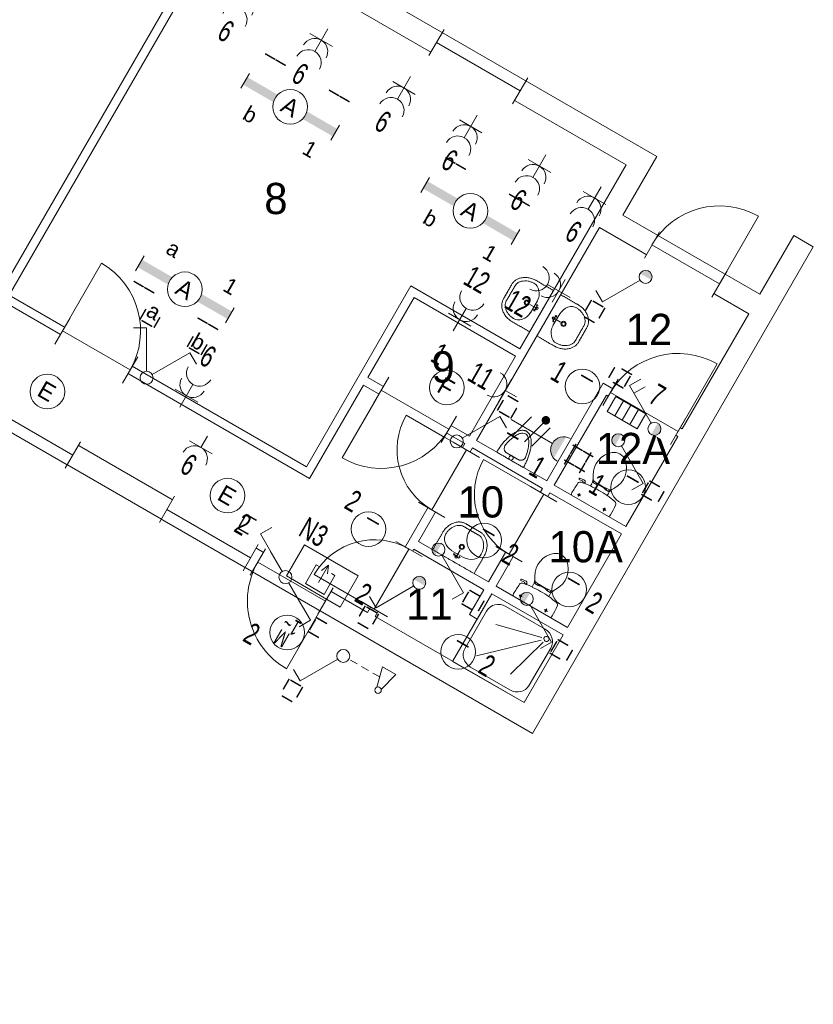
# Model space of a CAD drawing. Header units: millimetres. Extents: x 11401 to 146768, y -66248 to 31582.
# Tile 7 of 16: x 50323 to 59476, y -30404 to -19049. Entities that reach past the tile are written whole.
import ezdxf
from ezdxf.enums import TextEntityAlignment as Align

# ---------------------------------------------------------------- set-up
doc = ezdxf.new("R2010")
doc.units = ezdxf.units.MM
doc.layers.get('0').update_dxf_attribs({"color": 1})
for name, color, linetype, lineweight in [('besturing', 1, 'Continuous', 0), ('lichtarm', 1, 'Continuous', 0), ('lichtnood', 1, 'Continuous', 0), ('schakelmat', 1, 'Continuous', 0), ('xref', 1, 'Continuous', 0)]:
    doc.layers.add(name, color=color, linetype=linetype, lineweight=lineweight)
doc.styles.add('Style-WORKING', font='WORKING.shx')

# ---------------------------------------------------------------- blocks, each defined once
blk = doc.blocks.new('DVDVB_32_-S-_Deur')
at = {"linetype": 'Continuous', "lineweight": 13}
blk.add_wipeout([(0, -0.5), (1, -0.5), (1, 0.5), (0, 0.5)], dxfattribs=at)
at = {"color": 0, "linetype": 'ByBlock', "lineweight": -2}
for p, q in [((0, -0.5), (0, 0.5)), ((1, -0.5), (1, 0.5)), ((0, 0), (1, 0))]:
    blk.add_line(p, q, dxfattribs=at)
blk = doc.blocks.new('DVDVB_32_-S-_DraairichtingEnkel')
at = {"color": 0, "linetype": 'ByBlock', "lineweight": -2}
blk.add_line((0, 0), (0, 1), dxfattribs=at)
blk.add_arc((0, 0), 1, 0, 90, dxfattribs=at)
blk = doc.blocks.new('DVDVB_74_-S-_Toilet')
at = {"color": 0, "linetype": 'ByBlock', "lineweight": -2}
for p, q in [((0.248, 0), (-0.248, 0)), ((-0.143, -0.045), (-0.184, -0.045)), ((-0.163, -0.066), (-0.163, -0.024)), ((0.193, -0.045), (0.152, -0.045)), ((0.173, -0.065), (0.173, -0.025)), ((-0.111, -0.2), (-0.111, -0.23)), ((0.111, -0.23), (0.111, -0.2)), ((0.178, -0.192), (0.183, -0.206)), ((0.181, -0.202), (0.21, -0.196)), ((0.211, -0.197), (0.208, -0.187)), ((0.262, -0.216), (0.21, -0.224)), ((0.222, -0.205), (0.259, -0.2)), ((0.264, -0.204), (0.266, -0.21)), ((-0.101, -0.271), (-0.101, -0.25)), ((-0.101, -0.25), (-0.057, -0.25)), ((-0.067, -0.25), (-0.067, -0.268)), ((-0.057, -0.25), (-0.057, -0.267)), ((-0.057, -0.255), (-0.035, -0.255)), ((-0.035, -0.255), (-0.035, -0.26)), ((-0.035, -0.26), (0.035, -0.26)), ((0.035, -0.255), (0.035, -0.26)), ((0.057, -0.255), (0.035, -0.255)), ((0.057, -0.25), (0.057, -0.266)), ((0.101, -0.25), (0.057, -0.25)), ((0.067, -0.25), (0.067, -0.267)), ((0.101, -0.27), (0.101, -0.25))]:
    blk.add_line(p, q, dxfattribs=at)
for centre in [(-0.163, -0.046), (0.173, -0.046)]:
    blk.add_circle(centre, 0.012, dxfattribs=at)
for centre, radius, start, end in [((-0.214, -0.028), 0.0434, 141.7698, 181.0192), ((0.892, -0.028), 1.15, 180, 186.3309), ((0.214, -0.028), 0.0434, 358.9808, 38.2302), ((-0.893, -0.028), 1.15, 353.6509, 0), ((-0.217, -0.151), 0.034, 186.3309, 259.2904), ((0, 0.994), 1.2, 259.2904, 264.6981), ((0, 0.992), 1.197, 264.6981, 275.3019), ((0, 0.994), 1.2, 275.3019, 280.7271), ((0.207, -0.2), 0.025, 195.9272, 278.4779), ((0.22, -0.196), 0.01, 191.8886, 277.2238), ((0.217, -0.152), 0.0335, 280.7271, 353.6509), ((0.26, -0.206), 0.005, 15.7398, 97.2238), ((0.261, -0.212), 0.005, 278.4779, 15.7398), ((0.08, -0.457), 0.263, 148.9077, 230.8792), ((0.241, -0.554), 0.45, 146.1571, 148.9077), ((-0.24, -0.231), 0.129, 326.1571, 0), ((-0.101, -0.292), 0.02, 96.9358, 142.58), ((0.009, -1.192), 0.926, 84.3005, 96.9358), ((-0.081, -0.457), 0.263, 309.1208, 31.0923), ((0.099, -0.29), 0.02, 37.7817, 84.3005), ((0.24, -0.231), 0.129, 180, 213.8429), ((-0.241, -0.554), 0.45, 31.0923, 33.8429), ((0, -0.556), 0.135, 230.8792, 309.1208)]:
    blk.add_arc(centre, radius, start, end, dxfattribs=at)
blk = doc.blocks.new('DVDVB_74_-S-_Urinoir')
at = {"color": 0, "linetype": 'ByBlock', "lineweight": -2}
blk.add_circle((0, -0.025), 0.025, dxfattribs=at)
blk.add_open_spline([(0.177, 0), (0, 0), (-0.178, 0)], degree=2, dxfattribs=at)
for points, weights, knots in [([(-0.178, 0), (-0.178, -0.38), (0, -0.38), (0.177, -0.38), (0.177, 0)], [1, 0.707106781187, 1, 0.707106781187, 1], [0, 0, 0, 0.25, 0.25, 0.5, 0.5, 0.5]), ([(-0.001, -0.05), (-0.041, -0.05), (-0.081, -0.05), (-0.14, -0.05), (-0.14, -0.11), (-0.141, -0.111), (-0.141, -0.113), (-0.14, -0.113), (-0.14, -0.113), (-0.106, -0.344), (-0.004, -0.35)], [1, 1, 1, 0.707106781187, 1, 1, 1, 1, 1, 0.817166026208, 0.992380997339], [0, 0, 0, 0.2, 0.2, 0.4, 0.4, 0.6, 0.6, 0.8, 0.8, 0.9958328, 0.9958328, 0.9958328]), ([(-0.007, -0.05), (0.032, -0.05), (0.071, -0.05), (0.072, -0.05), (0.072, -0.05), (0.132, -0.05), (0.132, -0.11), (0.132, -0.11), (0.131, -0.11), (0.131, -0.111), (0.131, -0.113), (0.132, -0.113), (0.132, -0.113), (0.099, -0.344), (-0.004, -0.35)], [1, 1, 1, 1, 1, 0.707106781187, 1, 1, 1, 1, 1, 1, 1, 0.817166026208, 0.992380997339], [0, 0, 0, 0.1428571, 0.1428571, 0.2857143, 0.2857143, 0.4285714, 0.4285714, 0.5714286, 0.5714286, 0.7142857, 0.7142857, 0.8571429, 0.8571429, 0.9970234, 0.9970234, 0.9970234])]:
    blk.add_rational_spline(points, weights, degree=2, knots=knots, dxfattribs=at)
blk = doc.blocks.new('DVDVB_74_-S-_Wasbak')
at = {"color": 0, "linetype": 'ByBlock', "lineweight": -2}
for p, q in [((-0.079, -0.1), (0.079, -0.1)), ((0, -0.065), (-0.045, -0.082)), ((-0.037, -0.064), (-0.029, -0.089)), ((0, -0.065), (0, -0.153)), ((0, -0.065), (0.045, -0.082)), ((0.037, -0.064), (0.029, -0.089))]:
    blk.add_line(p, q, dxfattribs=at)
for centre, radius in [((0, -0.066), 0.0175), ((0, -0.196), 0.03), ((0, -0.196), 0.02)]:
    blk.add_circle(centre, radius, dxfattribs=at)
blk.add_ellipse((-0.096, -0.211), major_axis=(0.136, 0.04), ratio=0.751905, start_param=1.224555, end_param=2.997882, dxfattribs=at)
at = {"color": 0, "linetype": 'ByBlock', "lineweight": -2, "extrusion": (0, 0, -1)}
blk.add_ellipse((0.096, -0.211), major_axis=(-0.136, 0.04), ratio=0.751905, start_param=1.224555, end_param=2.997882, dxfattribs=at)
at = {"color": 0, "linetype": 'ByBlock', "lineweight": -2}
for points in [[(-0.275, 0), (-0.275, -0.118), (-0.275, -0.235)], [(0.275, 0), (0, 0), (-0.275, 0)], [(0.275, -0.236), (0.275, -0.118), (0.275, 0)], [(-0.092, -0.451), (0, -0.45), (0.091, -0.45)]]:
    blk.add_open_spline(points, degree=2, dxfattribs=at)
for points in [[(-0.275, -0.235), (-0.27, -0.456), (-0.092, -0.451)], [(0.091, -0.45), (0.27, -0.456), (0.275, -0.236)]]:
    blk.add_rational_spline(points, [1, 0.707108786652, 1], degree=2, dxfattribs=at)
blk.add_rational_spline([(0.235, -0.235), (0.231, -0.415), (0.092, -0.411), (0.092, -0.41), (0.091, -0.41), (0, -0.41), (-0.091, -0.41), (-0.092, -0.41), (-0.093, -0.411), (-0.231, -0.415), (-0.235, -0.235)], [1, 0.707108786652, 1, 1, 1, 1, 1, 1, 1, 0.707108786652, 1], degree=2, knots=[0, 0, 0, 0.2, 0.2, 0.4, 0.4, 0.6, 0.6, 0.8, 0.8, 1, 1, 1], dxfattribs=at)
blk = doc.blocks.new('DVDVB_74_-S-_Douchebak')
at = {"color": 0, "linetype": 'ByBlock', "lineweight": -2}
for p, q in [((0.225, 0.95), (0.775, 0.95)), ((0.05, 0.225), (0.05, 0.775)), ((0.166, 0.209), (0.316, 0.77)), ((0.784, 0.784), (0.199, 0.199)), ((0.95, 0.775), (0.95, 0.225)), ((0.209, 0.166), (0.77, 0.316)), ((0.775, 0.05), (0.225, 0.05))]:
    blk.add_line(p, q, dxfattribs=at)
at = {"color": 0, "linetype": 'ByBlock', "lineweight": -2, "flags": 128}
blk.add_lwpolyline([(0, 1), (0, 0), (1, 0), (1, 1)], close=True, dxfattribs=at)
at = {"color": 0, "linetype": 'ByBlock', "lineweight": -2}
blk.add_circle((0.15, 0.15), 0.0315, dxfattribs=at)
at = {"color": 0, "linetype": 'ByBlock', "lineweight": -2, "extrusion": (0, 0, -1)}
for centre, start, end in [((-0.225, 0.775), 0, 90), ((-0.775, 0.775), 90, 180), ((-0.225, 0.225), 270, 0), ((-0.775, 0.225), 180, 270)]:
    blk.add_arc(centre, 0.175, start, end, dxfattribs=at)
blk = doc.blocks.new('DVDVB_32_-S-_Raam')
at = {"linetype": 'Continuous', "lineweight": 13}
blk.add_wipeout([(0, 0.5), (1, 0.5), (1, -0.5), (0, -0.5)], dxfattribs=at)
at = {"color": 1, "linetype": 'ByBlock', "lineweight": -2}
for p, q in [((0, -0.5), (0, 0.5)), ((1, -0.5), (1, 0.5)), ((0, 0), (1, 0))]:
    blk.add_line(p, q, dxfattribs=at)
blk = doc.blocks.new('33A03_OD266_0BPa')
at = {"color": 254}
for points in [[(98844, -2650), (96564, -6598), (97327, -7038), (97177, -7298), (101192, -9616), (103621, -5408)], [(103708, -5458), (101279, -9666), (104708, -11646), (105912, -9560), (107168, -10285), (108393, -8163)], [(95778, -7762), (105411, -13326), (106535, -11380), (105366, -10705), (104744, -11782), (97042, -7331), (97190, -7075), (96514, -6684), (96374, -6929), (96287, -6879)], [(108088, -8888), (106670, -11344), (107478, -11811), (108129, -10684), (109040, -11210), (109808, -9882)], [(105416, -10618), (106586, -11293), (107118, -10371), (105948, -9696)], [(108390, -12335), (108990, -11296), (108166, -10820), (107566, -11859)], [(106621, -11429), (105998, -12508), (106806, -12974), (107429, -11896)], [(107717, -13500), (108340, -12421), (107516, -11946), (106894, -13024)], [(105499, -13374), (107217, -14366), (107667, -13587), (106844, -13111), (106675, -13403), (106587, -13352), (106753, -13065), (105947, -12599)]]:
    blk.add_lwpolyline(points, close=True, dxfattribs=at)
at = {"color": 254, "zscale": 1000}
for name, p, xscale, yscale, rotation in [('DVDVB_74_-S-_Wasbak', (107418, -9852), 999.9966109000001, 999.9966109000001, 240), ('DVDVB_74_-S-_Wasbak', (107503, -9901), 999.9910397, 999.9910397, 59.99999999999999), ('DVDVB_74_-S-_Urinoir', (107055, -11567), 999.9910397, 999.9910397, 150), ('DVDVB_74_-S-_Douchebak', (107667, -13587), 950.7391861, 900.3155396, 150)]:
    blk.add_blockref(name, p, dxfattribs=dict(at, xscale=xscale, yscale=yscale, rotation=rotation))
at = {"color": 254}
for s, p in [('8', (104221, -8733)), ('12', (108390, -10243)), ('9', (106150, -10675)), ('12A', (108045, -11616)), ('10', (106451, -12232)), ('10A', (107500, -12749)), ('11', (105857, -13412))]:
    blk.add_text(s, height=360, dxfattribs=at).set_placement(p)
at = {"color": 254, "zscale": 1000}
for name, p, xscale, yscale, rotation in [('DVDVB_32_-S-_Raam', (106207, -6754), 1114.705701, 349.9990903, 329.9999999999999), ('DVDVB_32_-S-_Deur', (108692, -9088), 899.9919357, 349.9968639, 329.9999999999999), ('DVDVB_32_-S-_Deur', (102674, -10530), 900.1270880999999, 349.9990903, 150), ('DVDVB_32_-S-_Deur', (106349, -11215), 899.623895, 349.9968639, 150), ('DVDVB_32_-S-_Deur', (108214, -10790), 899.9919357, 349.9968639, 329.9999999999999), ('DVDVB_32_-S-_Raam', (101048, -10954), 1114.705701, 349.9990903, 329.9999999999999), ('DVDVB_32_-S-_Deur', (107444, -11963), 799.9935302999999, 349.9968639, 240), ('DVDVB_32_-S-_Deur', (104147, -12746), 899.9919357, 349.9968639, 329.9999999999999), ('DVDVB_32_-S-_Deur', (105890, -12596), 799.9935302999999, 349.9968639, 240)]:
    blk.add_blockref(name, p, dxfattribs=dict(at, xscale=xscale, yscale=yscale, rotation=rotation))
for name, p, xscale, yscale, rotation in [('DVDVB_32_-S-_DraairichtingEnkel', (109471, -9538), 899.9919357, -899.9919357, 150), ('DVDVB_32_-S-_DraairichtingEnkel', (101894, -10080), 900.1270880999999, 900.1270880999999, 329.9999999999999), ('DVDVB_32_-S-_DraairichtingEnkel', (108993, -11240), 899.9919357, -899.9919357, 150), ('DVDVB_32_-S-_Deur', (106552, -11451), 799.9935302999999, 349.9968639, 240), ('DVDVB_74_-S-_Toilet', (107978, -12097), 999.9910397, 999.9910397, 150), ('DVDVB_32_-S-_DraairichtingEnkel', (105490, -13289), 799.9935302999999, 799.9935302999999, 59.99999999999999), ('DVDVB_74_-S-_Toilet', (107305, -13262), 999.9910397, 999.9910397, 150), ('DVDVB_32_-S-_DraairichtingEnkel', (104926, -13196), 899.9919357, 899.9919357, 150)]:
    blk.add_blockref(name, p, dxfattribs=dict(at, xscale=xscale, yscale=yscale, rotation=rotation))
for name, p, xscale, yscale, rotation in [('DVDVB_32_-S-_DraairichtingEnkel', (105570, -10766), 899.6238949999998, -899.623895, 329.9999999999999), ('DVDVB_32_-S-_DraairichtingEnkel', (106552, -11451), 799.9935302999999, -799.9935303, 240), ('DVDVB_32_-S-_DraairichtingEnkel', (107444, -11963), 799.9935302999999, -799.9935303, 240), ('DVDVB_32_-S-_Raam', (103098, -12139), 1114.705701, 349.9990903, 329.9999999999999), ('DVDVB_74_-S-_Wasbak', (106402, -12741), 999.9910397, 999.9910397, 150)]:
    blk.add_blockref(name, p, dxfattribs=dict(at, xscale=xscale, yscale=yscale, rotation=rotation))
at = {"color": 254}
blk.add_lwpolyline([(98749, -2295), (96199, -6712), (91835, -4196), (91835, -1586), (75365, -1586), (75365, -556), (74025, -556), (74025, -1586), (71765, -1586), (71765, -17846), (91835, -17846), (91835, -7616), (95105, -7616), (95538, -7866), (95513, -7909), (107313, -14722), (110553, -9110), (110328, -8980), (109937, -9656), (108357, -8744), (108748, -8068)], close=True, dxfattribs=at)
blk = doc.blocks.new('EE8')
at = {"layer": 'lichtnood', "color": 2, "linetype": 'Continuous', "lineweight": 0}
for p, q in [((0, 2.93), (0, 0.61)), ((0, 0.61), (-0.4, 1.56)), ((0, 0.61), (0.4, 1.56))]:
    blk.add_line(p, q, dxfattribs=at)
at = {"layer": 'lichtnood', "color": 2, "linetype": 'Continuous', "lineweight": 0, "flags": 128}
blk.add_lwpolyline([(-3.58, 0), (3.58, 0), (3.58, 4.14), (-3.58, 4.14)], close=True, dxfattribs=at)
blk.add_lwpolyline([(-0.78, 1.3), (-1.25, 1.3), (-1.25, 3.8), (1.25, 3.8), (1.25, 1.3), (0.77, 1.3)], dxfattribs=at)
blk = doc.blocks.new('EI5')
at = {"layer": 'schakelmat', "color": 2, "linetype": 'Continuous', "lineweight": 0}
for p, q in [((1.5, 1.5), (1.5, -1.5)), ((3, 0), (0, 0))]:
    blk.add_line(p, q, dxfattribs=at)
for centre in [(3, 0), (4.5, 0)]:
    blk.add_arc(centre, 1.5, 90, 270, dxfattribs=at)
blk = doc.blocks.new('EF4')
at = {"layer": 'schakelmat', "color": 2, "linetype": 'Continuous', "lineweight": 0}
for p, q in [((-2.88, 4.98), (-4.18, 4.23)), ((-0.37, 0.64), (-2.88, 4.98)), ((0.37, 0.64), (2.88, 4.98)), ((2.88, 4.98), (4.18, 4.23))]:
    blk.add_line(p, q, dxfattribs=at)
blk.add_circle((0, 0), 0.75, dxfattribs=at)
at = {"layer": 'schakelmat', "color": 254, "linetype": 'Continuous', "lineweight": 0, "style": 'Style-WORKING'}
for tag, rotation, p in [('EF4_287', 270, (-3.97, 6.14)), ('EF4_288', 90, (-2.22, 6.12)), ('EF4_283', 270, (2.33, 6.14)), ('EF4_289', 90, (4.06, 6.12)), ('EF4_290', 180, (-3.13, 7.46)), ('EF4_286', 360, (-3.11, 5.51)), ('EF4_291', 180, (3.16, 7.46)), ('EF4_282', 360, (3.18, 5.51))]:
    blk.add_attdef(tag, text='', height=1.8, rotation=rotation, dxfattribs=at).set_placement(p, align=Align.CENTER)
blk = doc.blocks.new('EC0')
at = {"layer": 'lichtarm', "color": 2, "linetype": 'Continuous', "lineweight": 0}
blk.add_circle((0, 0), 2, dxfattribs=at)
at = {"layer": 'lichtarm', "color": 253, "linetype": 'Continuous', "lineweight": 0, "style": 'Style-WORKING'}
blk.add_attdef('EC0_308', text='', height=1.99, rotation=360, dxfattribs=at).set_placement((0, 0), align=Align.MIDDLE_CENTER)
blk = doc.blocks.new('EF0')
at = {"layer": 'schakelmat', "color": 2, "linetype": 'Continuous', "lineweight": 0}
for p, q in [((0.37, 0.64), (2.88, 4.98)), ((2.88, 4.98), (4.18, 4.23))]:
    blk.add_line(p, q, dxfattribs=at)
blk.add_circle((0, 0), 0.75, dxfattribs=at)
at = {"layer": 'schakelmat', "color": 254, "linetype": 'Continuous', "lineweight": 0, "style": 'Style-WORKING'}
for tag, rotation, p in [('EF0_329', 270, (2.33, 6.14)), ('EF0_330', 90, (4.01, 6.11)), ('EF0_331', 180, (3.16, 7.46)), ('EF0_328', 360, (3.18, 5.51))]:
    blk.add_attdef(tag, text='', height=1.8, rotation=rotation, dxfattribs=at).set_placement(p, align=Align.CENTER)
blk = doc.blocks.new('EI4')
at = {"layer": 'schakelmat', "color": 2, "linetype": 'Continuous', "lineweight": 0}
for p, q in [((1.5, 1.5), (1.5, -1.5)), ((1.5, 0), (0, 0))]:
    blk.add_line(p, q, dxfattribs=at)
blk.add_arc((3, 0), 1.5, 90, 270, dxfattribs=at)
blk = doc.blocks.new('EH7')
at = {"layer": 'schakelmat', "linetype": 'Continuous', "lineweight": 0}
blk.add_hatch(color=2, dxfattribs=at).paths.add_polyline_path([(-0.74, -0.02, 1), (0.76, -0.02)])
blk = doc.blocks.new('EG4')
at = {"layer": 'schakelmat', "color": 2, "linetype": 'Continuous', "lineweight": 0}
for p, q in [((0.37, 0.64), (2.88, 4.98)), ((2.88, 4.98), (4.18, 4.23)), ((2.38, 4.11), (3.68, 3.36))]:
    blk.add_line(p, q, dxfattribs=at)
blk.add_circle((0, 0), 0.75, dxfattribs=at)
blk.add_blockref('EH7', (-0.01, 0.02), dxfattribs=at)
at = {"layer": 'schakelmat', "color": 254, "linetype": 'Continuous', "lineweight": 0, "style": 'Style-WORKING'}
for tag, rotation, p in [('EG4_341', 270, (2.33, 6.14)), ('EG4_343', 90, (4.05, 6.06)), ('EG4_344', 180, (3.16, 7.46)), ('EG4_340', 360, (3.18, 5.51))]:
    blk.add_attdef(tag, text='', height=1.8, rotation=rotation, dxfattribs=at).set_placement(p, align=Align.CENTER)
blk = doc.blocks.new('EJ7')
at = {"layer": 'schakelmat', "color": 254, "linetype": 'Continuous', "lineweight": 0}
for p, q in [((0, 1), (4, 1)), ((0, 1), (0, -1)), ((1, 1), (1, -1)), ((2, 1), (2, -1)), ((3, 1), (3, -1)), ((4, 1), (4, -1)), ((0, -1), (4, -1))]:
    blk.add_line(p, q, dxfattribs=at)
blk = doc.blocks.new('EH7_1')
at = {"layer": 'schakelmat', "linetype": 'Continuous', "lineweight": 0}
blk.add_hatch(color=2, dxfattribs=at).paths.add_polyline_path([(-0.74, -0.02, 1), (0.76, -0.02)])
blk = doc.blocks.new('EG3')
at = {"layer": 'schakelmat', "color": 2, "linetype": 'Continuous', "lineweight": 0}
for p, q in [((0.37, 0.64), (2.88, 4.98)), ((2.88, 4.98), (4.18, 4.23))]:
    blk.add_line(p, q, dxfattribs=at)
blk.add_circle((0, 0), 0.75, dxfattribs=at)
blk.add_blockref('EH7_1', (0, 0), dxfattribs=at)
at = {"layer": 'schakelmat', "color": 254, "linetype": 'Continuous', "lineweight": 0, "style": 'Style-WORKING'}
for tag, rotation, p in [('EG3_362', 270, (2.33, 6.14)), ('EG3_363', 90, (4.01, 6.11)), ('EG3_364', 180, (3.16, 7.46)), ('EG3_361', 360, (3.18, 5.51))]:
    blk.add_attdef(tag, text='', height=1.8, rotation=rotation, dxfattribs=at).set_placement(p, align=Align.CENTER)
blk = doc.blocks.new('EAB3')
at = {"layer": 'besturing', "color": 254, "linetype": 'Continuous', "lineweight": 0}
for p, q in [((-5.38, -1.17), (-4.78, 1.17)), ((-3.58, -1.17), (-4.22, 1.17)), ((-3.9, 0), (-3, 0)), ((-2.4, 0), (-1.5, 0)), ((-0.9, 0), (0, 0)), ((-3.58, -1.17), (-5.38, -1.17))]:
    blk.add_line(p, q, dxfattribs=at)
blk.add_circle((-4.5, 1.41), 0.368, dxfattribs=at)
blk = doc.blocks.new('EF7_1')
at = {"layer": 'schakelmat', "color": 2, "linetype": 'Continuous', "lineweight": 0}
for p, q in [((0.37, 0.64), (2.88, 4.98)), ((2.88, 4.98), (4.18, 4.23)), ((-0.37, -0.64), (-2.88, -4.98)), ((-2.88, -4.98), (-4.18, -4.23))]:
    blk.add_line(p, q, dxfattribs=at)
blk.add_circle((0, 0), 0.75, dxfattribs=at)
at = {"layer": 'schakelmat', "color": 254, "linetype": 'Continuous', "lineweight": 0, "style": 'Style-WORKING'}
for tag, rotation, p in [('EF7_1_485', 270, (2.33, 6.14)), ('EF7_1_486', 90, (4.06, 6.12)), ('EF7_1_484', 0, (3.18, 5.51)), ('EF7_1_490', 270, (-3.93, -6.85)), ('EF7_1_491', 90, (-2.2, -6.87)), ('EF7_1_489', 0, (-3.08, -7.48))]:
    blk.add_attdef(tag, text='', height=1.8, rotation=rotation, dxfattribs=at).set_placement(p, align=Align.CENTER)
blk = doc.blocks.new('EK1')
at = {"layer": 'schakelmat', "linetype": 'Continuous', "lineweight": 0}
h = blk.add_hatch(color=7, dxfattribs=at)
edge = h.paths.add_edge_path()
edge.add_arc((3.52, 1.93), 0.5, 360, 720)
blk.add_hatch(color=2, dxfattribs=at).paths.add_polyline_path([(6.5, 1.41), (6.5, -1.41, -0.70922)])
at = {"layer": 'schakelmat', "color": 7, "linetype": 'Continuous', "lineweight": 0}
for p, q in [((1.89, 1.45), (1.12, -1.45)), ((3.39, 1.45), (2.62, -1.45)), ((4.39, 1.45), (3.62, -1.45))]:
    blk.add_line(p, q, dxfattribs=at)
at = {"layer": 'schakelmat', "color": 2, "linetype": 'Continuous', "lineweight": 0}
blk.add_line((5.5, 0), (0, 0), dxfattribs=at)
blk.add_arc((7, 0), 1.5, 90, 270, dxfattribs=at)
at = {"layer": 'schakelmat', "color": 7, "linetype": 'Continuous', "lineweight": 0}
blk.add_solid([(0.37, -1.65), (1.87, -1.65), (0.37, -1.45), (1.87, -1.45)], dxfattribs=at)
at = {"layer": 'schakelmat', "color": 254, "linetype": 'Continuous', "lineweight": 0, "style": 'Style-WORKING'}
for tag, rotation, p in [('EK1_2617', 270, (7.97, -1.52)), ('EK1_2618', 180, (7.5, 0.95)), ('EK1_2619', 90, (9.84, 1.44)), ('EK1_2616', 360, (10.49, -0.89))]:
    blk.add_attdef(tag, text='', height=1.8, rotation=rotation, dxfattribs=at).set_placement(p, align=Align.RIGHT)
blk = doc.blocks.new('ER0')
at = {"layer": 'schakelmat', "color": 7, "linetype": 'Continuous', "lineweight": 0}
blk.add_circle((0, 0), 2, dxfattribs=at)
blk = doc.blocks.new('*U67')
at = {"layer": 'schakelmat', "color": 7, "linetype": 'Continuous', "lineweight": 0, "xscale": 99.99999903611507, "yscale": 99.99999903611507, "zscale": 99.99999903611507, "rotation": 330.0000951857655}
blk.add_blockref('ER0', (9.73, 2.15), dxfattribs=at)
at = {"layer": 'schakelmat', "color": 7, "linetype": 'Continuous', "lineweight": 0, "style": 'Style-WORKING', "width": 0.7}
for s, p in [('M', (-31.76, 26.11)), ('1~', (-164.92, -105.11))]:
    blk.add_text(s, height=180, rotation=330.000094, dxfattribs=at).set_placement(p)
blk = doc.blocks.new('A36A')
at = {"layer": 'lichtarm', "linetype": 'Continuous', "lineweight": 0}
for points in [[(-6, -0.5), (-6.01, 0.5), (-1.95, 0.5), (-1.95, 0.5, 0.127885), (-1.95, -0.5), (-1.95, -0.5)], [(5.99, 0.5), (5.99, -0.49), (1.93, -0.49), (1.93, -0.49, 0.126565), (1.93, 0.5), (1.93, 0.5)]]:
    blk.add_hatch(color=2, dxfattribs=at).paths.add_polyline_path(points)
at = {"layer": 'lichtarm', "color": 2, "linetype": 'Continuous', "lineweight": 0, "flags": 128}
for points in [[(-6.01, 1), (-6.01, -1)], [(5.99, 1), (5.99, -0.99)]]:
    blk.add_lwpolyline(points, close=True, dxfattribs=at)
at = {"layer": 'lichtarm', "color": 2, "linetype": 'Continuous', "lineweight": 0}
blk.add_circle((-0.01, 0), 2, dxfattribs=at)
at = {"layer": 'lichtarm', "color": 254, "linetype": 'Continuous', "lineweight": 0, "style": 'Style-WORKING'}
for tag, p in [('A36A_2630', (-2.76, 3.98)), ('A36A_2631', (-2.76, -2.04))]:
    blk.add_attdef(tag, text='', height=1.8, rotation=360, dxfattribs=at).set_placement(p, align=Align.TOP_RIGHT)
for tag, p in [('A36A_2632', (2.74, 4.01)), ('A36A_2633', (2.74, -2))]:
    blk.add_attdef(tag, text='', height=1.8, rotation=360, dxfattribs=at).set_placement(p, align=Align.TOP_LEFT)
blk.add_attdef('A36A_2629', text='', height=1.99, rotation=360, dxfattribs=at).set_placement((-0.01, 0), align=Align.MIDDLE_CENTER)

msp = doc.modelspace()

# ---------------------------------------------------------------- block references
at = {"layer": 'xref'}
msp.add_blockref('33A03_OD266_0BPa', (-51077, -12558), dxfattribs=at)

# ---------------------------------------------------------------- next in the draw order: block references
at = {"layer": 'besturing', "color": 254, "linetype": 'Continuous', "lineweight": 0, "xscale": 99.99999903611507, "yscale": 99.99999903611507, "zscale": 99.99999903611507, "rotation": 150.0000951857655}
msp.add_blockref('EAB3', (54137, -26434), dxfattribs=at)
at = {"layer": 'lichtarm', "color": 2, "linetype": 'Continuous', "lineweight": 0}
ref = msp.add_blockref('A36A', (53442, -20053), dxfattribs=dict(at, xscale=99.99981806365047, yscale=99.99981806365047, zscale=99.99981806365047, rotation=149.9999706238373))
ref.add_attrib('A36A_2629', 'A', dxfattribs={"color": 254, "linetype": 'Continuous', "lineweight": 0, "height": 199, "rotation": 330, "style": 'Style-WORKING'}).set_placement((53443, -20053), align=Align.MIDDLE_CENTER)
ref.add_attrib('A36A_2630', '1 ', dxfattribs={"color": 254, "linetype": 'Continuous', "lineweight": 0, "height": 180, "rotation": 330, "style": 'Style-WORKING'}).set_placement((53831, -20530), align=Align.TOP_RIGHT)
ref.add_attrib('A36A_2631', '__', dxfattribs={"color": 254, "linetype": 'Continuous', "lineweight": 0, "height": 180, "rotation": 330, "style": 'Style-WORKING'}).set_placement((54237, -19802), align=Align.TOP_RIGHT)
ref.add_attrib('A36A_2632', 'b ', dxfattribs={"color": 254, "linetype": 'Continuous', "lineweight": 0, "height": 180, "rotation": 330, "style": 'Style-WORKING'}).set_placement((52969, -20032), align=Align.TOP_LEFT)
ref.add_attrib('A36A_2633', '__', dxfattribs={"color": 254, "linetype": 'Continuous', "lineweight": 0, "height": 180, "rotation": 330, "style": 'Style-WORKING'}).set_placement((53269, -19249), align=Align.TOP_LEFT)
ref = msp.add_blockref('A36A', (55520, -21253), dxfattribs=dict(at, xscale=99.99981806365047, yscale=99.99981806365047, zscale=99.99981806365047, rotation=149.9999706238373))
ref.add_attrib('A36A_2629', 'A', dxfattribs={"color": 254, "linetype": 'Continuous', "lineweight": 0, "height": 199, "rotation": 330, "style": 'Style-WORKING'}).set_placement((55521, -21253), align=Align.MIDDLE_CENTER)
ref.add_attrib('A36A_2630', '1 ', dxfattribs={"color": 254, "linetype": 'Continuous', "lineweight": 0, "height": 180, "rotation": 330, "style": 'Style-WORKING'}).set_placement((55908, -21730), align=Align.TOP_RIGHT)
ref.add_attrib('A36A_2631', '__', dxfattribs={"color": 254, "linetype": 'Continuous', "lineweight": 0, "height": 180, "rotation": 330, "style": 'Style-WORKING'}).set_placement((56314, -21002), align=Align.TOP_RIGHT)
ref.add_attrib('A36A_2632', 'b ', dxfattribs={"color": 254, "linetype": 'Continuous', "lineweight": 0, "height": 180, "rotation": 330, "style": 'Style-WORKING'}).set_placement((55047, -21231), align=Align.TOP_LEFT)
ref.add_attrib('A36A_2633', '__', dxfattribs={"color": 254, "linetype": 'Continuous', "lineweight": 0, "height": 180, "rotation": 330, "style": 'Style-WORKING'}).set_placement((55347, -20448), align=Align.TOP_LEFT)
ref = msp.add_blockref('A36A', (52227, -22158), dxfattribs=dict(at, xscale=99.99981806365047, yscale=99.99981806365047, zscale=99.99981806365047, rotation=149.9999706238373))
ref.add_attrib('A36A_2629', 'A', dxfattribs={"color": 254, "linetype": 'Continuous', "lineweight": 0, "height": 199, "rotation": 330, "style": 'Style-WORKING'}).set_placement((52228, -22158), align=Align.MIDDLE_CENTER)
ref.add_attrib('A36A_2630', '__', dxfattribs={"color": 254, "linetype": 'Continuous', "lineweight": 0, "height": 180, "rotation": 330, "style": 'Style-WORKING'}).set_placement((52721, -22429), align=Align.TOP_RIGHT)
ref.add_attrib('A36A_2631', '1 ', dxfattribs={"color": 254, "linetype": 'Continuous', "lineweight": 0, "height": 180, "rotation": 330, "style": 'Style-WORKING'}).set_placement((52917, -22112), align=Align.TOP_RIGHT)
ref.add_attrib('A36A_2632', '__', dxfattribs={"color": 254, "linetype": 'Continuous', "lineweight": 0, "height": 180, "rotation": 330, "style": 'Style-WORKING'}).set_placement((51753, -21873), align=Align.TOP_LEFT)
ref.add_attrib('A36A_2633', 'a ', dxfattribs={"color": 254, "linetype": 'Continuous', "lineweight": 0, "height": 180, "rotation": 330, "style": 'Style-WORKING'}).set_placement((52085, -21580), align=Align.TOP_LEFT)
ref = msp.add_blockref('EC0', (55249, -23292), dxfattribs=dict(at, xscale=99.99999903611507, yscale=99.99999903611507, zscale=99.99999903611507, rotation=150.0000951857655))
ref.add_attrib('EC0_308', 'F', dxfattribs={"color": 253, "linetype": 'Continuous', "lineweight": 0, "height": 199, "rotation": 330.0001, "style": 'Style-WORKING'}).set_placement((55240, -23286), align=Align.MIDDLE_CENTER)
ref = msp.add_blockref('EC0', (56813, -23279), dxfattribs=dict(at, xscale=99.99999903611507, yscale=99.99999903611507, zscale=99.99999903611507, rotation=150.0000951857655))
ref.add_attrib('EC0_308', '_', dxfattribs={"color": 253, "linetype": 'Continuous', "lineweight": 0, "height": 199, "rotation": 330.0001, "style": 'Style-WORKING'}).set_placement((56940, -23058), align=Align.MIDDLE_CENTER)
ref = msp.add_blockref('EC0', (50642, -23338), dxfattribs=dict(at, xscale=99.99999903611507, yscale=99.99999903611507, zscale=99.99999903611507, rotation=150.0000951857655))
ref.add_attrib('EC0_308', 'E', dxfattribs={"color": 253, "linetype": 'Continuous', "lineweight": 0, "height": 199, "rotation": 330.0001, "style": 'Style-WORKING'}).set_placement((50636, -23334), align=Align.MIDDLE_CENTER)
ref = msp.add_blockref('EC0', (57342, -24441), dxfattribs=dict(at, xscale=99.99999903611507, yscale=99.99999903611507, zscale=99.99999903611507, rotation=150.0000951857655))
ref.add_attrib('EC0_308', '_', dxfattribs={"color": 253, "linetype": 'Continuous', "lineweight": 0, "height": 199, "rotation": 330.0001, "style": 'Style-WORKING'}).set_placement((57469, -24220), align=Align.MIDDLE_CENTER)
ref = msp.add_blockref('EC0', (52720, -24538), dxfattribs=dict(at, xscale=99.99999903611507, yscale=99.99999903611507, zscale=99.99999903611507, rotation=150.0000951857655))
ref.add_attrib('EC0_308', 'E', dxfattribs={"color": 253, "linetype": 'Continuous', "lineweight": 0, "height": 199, "rotation": 330.0001, "style": 'Style-WORKING'}).set_placement((52714, -24534), align=Align.MIDDLE_CENTER)
ref = msp.add_blockref('EC0', (54345, -24924), dxfattribs=dict(at, xscale=99.99999903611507, yscale=99.99999903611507, zscale=99.99999903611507, rotation=150.0000951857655))
ref.add_attrib('EC0_308', '_', dxfattribs={"color": 253, "linetype": 'Continuous', "lineweight": 0, "height": 199, "rotation": 330.0001, "style": 'Style-WORKING'}).set_placement((54472, -24703), align=Align.MIDDLE_CENTER)
ref = msp.add_blockref('EC0', (55679, -25054), dxfattribs=dict(at, xscale=99.99999903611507, yscale=99.99999903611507, zscale=99.99999903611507, rotation=150.0000951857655))
ref.add_attrib('EC0_308', '_', dxfattribs={"color": 253, "linetype": 'Continuous', "lineweight": 0, "height": 199, "rotation": 330.0001, "style": 'Style-WORKING'}).set_placement((55806, -24833), align=Align.MIDDLE_CENTER)
ref = msp.add_blockref('EC0', (56661, -25620), dxfattribs=dict(at, xscale=99.99999903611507, yscale=99.99999903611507, zscale=99.99999903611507, rotation=150.0000951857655))
ref.add_attrib('EC0_308', '_', dxfattribs={"color": 253, "linetype": 'Continuous', "lineweight": 0, "height": 199, "rotation": 330.0001, "style": 'Style-WORKING'}).set_placement((56788, -25400), align=Align.MIDDLE_CENTER)
ref = msp.add_blockref('EC0', (55381, -26340), dxfattribs=dict(at, xscale=99.99999903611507, yscale=99.99999903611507, zscale=99.99999903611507, rotation=150.0000951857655))
ref.add_attrib('EC0_308', '_', dxfattribs={"color": 253, "linetype": 'Continuous', "lineweight": 0, "height": 199, "rotation": 330.0001, "style": 'Style-WORKING'}).set_placement((55508, -26119), align=Align.MIDDLE_CENTER)
at = {"layer": 'lichtnood', "color": 2, "linetype": 'Continuous', "lineweight": 0, "xscale": 100.0000022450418, "yscale": 100.0000022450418, "zscale": 100.0000022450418, "rotation": 149.9999052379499}
msp.add_blockref('EE8', (53916, -25285), dxfattribs=at)
at = {"layer": 'schakelmat', "color": 2, "linetype": 'Continuous', "lineweight": 0, "xscale": 99.99999903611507, "yscale": 99.99999903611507, "zscale": 99.99999903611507}
for name, p, rotation in [('EI5', (53020, -18661), 240.0000951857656), ('EI5', (53876, -19155), 240.0000951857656), ('EI5', (54831, -19706), 240.0000951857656), ('EI5', (55600, -20150), 240.0000951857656), ('EI5', (56393, -20608), 240.0000951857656), ('EI5', (57028, -20975), 240.0000951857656), ('EI5', (56671, -22252), 150.0000951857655), ('EI5', (55323, -22639), 60.0000951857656), ('EI5', (52171, -23516), 60.0000951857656), ('EI4', (56051, -23400), 150.0000951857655), ('EI4', (52488, -23852), 240.0000951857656)]:
    msp.add_blockref(name, p, dxfattribs=dict(at, rotation=rotation))
at = {"layer": 'schakelmat', "color": 2, "linetype": 'Continuous', "lineweight": 0}
ref = msp.add_blockref('EG3', (57542, -22015), dxfattribs=dict(at, xscale=99.99999903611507, yscale=99.99999903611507, zscale=99.99999903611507, rotation=150.0000951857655))
ref.add_attrib('EG3_361', '_', dxfattribs={"color": 254, "linetype": 'Continuous', "lineweight": 0, "height": 180, "rotation": 330.0001, "style": 'Style-WORKING'}).set_placement((57016, -22290), align=Align.CENTER)
ref.add_attrib('EG3_362', '_', dxfattribs={"color": 254, "linetype": 'Continuous', "lineweight": 0, "height": 180, "rotation": 240.0001, "style": 'Style-WORKING'}).set_placement((57076, -22455), align=Align.CENTER)
ref.add_attrib('EG3_363', '_', dxfattribs={"color": 254, "linetype": 'Continuous', "lineweight": 0, "height": 180, "rotation": 60.0001, "style": 'Style-WORKING'}).set_placement((56846, -22319), align=Align.CENTER)
ref.add_attrib('EG3_364', '_', dxfattribs={"color": 254, "linetype": 'Continuous', "lineweight": 0, "height": 180, "rotation": 150.0001, "style": 'Style-WORKING'}).set_placement((56870, -22546), align=Align.CENTER)
ref = msp.add_blockref('EF4', (51787, -23179), dxfattribs=dict(at, xscale=99.99999903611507, yscale=99.99999903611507, zscale=99.99999903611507, rotation=330.0000951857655))
ref.add_attrib('EF4_282', '_', dxfattribs={"color": 254, "linetype": 'Continuous', "lineweight": 0, "height": 180, "rotation": 150.0001, "style": 'Style-WORKING'}).set_placement((52313, -22904), align=Align.CENTER)
ref.add_attrib('EF4_283', '_', dxfattribs={"color": 254, "linetype": 'Continuous', "lineweight": 0, "height": 180, "rotation": 60.0001, "style": 'Style-WORKING'}).set_placement((52252, -22739), align=Align.CENTER)
ref.add_attrib('EF4_286', '_', dxfattribs={"color": 254, "linetype": 'Continuous', "lineweight": 0, "height": 180, "rotation": 150.0001, "style": 'Style-WORKING'}).set_placement((51768, -22590), align=Align.CENTER)
ref.add_attrib('EF4_287', '_', dxfattribs={"color": 254, "linetype": 'Continuous', "lineweight": 0, "height": 180, "rotation": 60.0001, "style": 'Style-WORKING'}).set_placement((51707, -22424), align=Align.CENTER)
ref.add_attrib('EF4_288', '_', dxfattribs={"color": 254, "linetype": 'Continuous', "lineweight": 0, "height": 180, "rotation": 240.0001, "style": 'Style-WORKING'}).set_placement((51944, -22563), align=Align.CENTER)
ref.add_attrib('EF4_289', '_', dxfattribs={"color": 254, "linetype": 'Continuous', "lineweight": 0, "height": 180, "rotation": 240.0001, "style": 'Style-WORKING'}).set_placement((52487, -22877), align=Align.CENTER)
ref.add_attrib('EF4_290', 'a', dxfattribs={"color": 254, "linetype": 'Continuous', "lineweight": 0, "height": 180, "rotation": 330.0001, "style": 'Style-WORKING'}).set_placement((51825, -22490), align=Align.CENTER)
ref.add_attrib('EF4_291', 'b', dxfattribs={"color": 254, "linetype": 'Continuous', "lineweight": 0, "height": 180, "rotation": 330.0001, "style": 'Style-WORKING'}).set_placement((52339, -22841), align=Align.CENTER)
ref = msp.add_blockref('EG4', (57644, -23768), dxfattribs=dict(at, xscale=99.99999903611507, yscale=99.99999903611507, zscale=99.99999903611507, rotation=60.0000951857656))
ref.add_attrib('EG4_340', '_', dxfattribs={"color": 254, "linetype": 'Continuous', "lineweight": 0, "height": 180, "rotation": 240.0001, "style": 'Style-WORKING'}).set_placement((57369, -23242), align=Align.CENTER)
ref.add_attrib('EG4_341', '_', dxfattribs={"color": 254, "linetype": 'Continuous', "lineweight": 0, "height": 180, "rotation": 150.0001, "style": 'Style-WORKING'}).set_placement((57204, -23302), align=Align.CENTER)
ref.add_attrib('EG4_343', '_', dxfattribs={"color": 254, "linetype": 'Continuous', "lineweight": 0, "height": 180, "rotation": 330.0001, "style": 'Style-WORKING'}).set_placement((57347, -23071), align=Align.CENTER)
ref.add_attrib('EG4_344', '_', dxfattribs={"color": 254, "linetype": 'Continuous', "lineweight": 0, "height": 180, "rotation": 60.0001, "style": 'Style-WORKING'}).set_placement((57113, -23096), align=Align.CENTER)
ref = msp.add_blockref('EF0', (55363, -23913), dxfattribs=dict(at, xscale=99.99999903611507, yscale=99.99999903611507, zscale=99.99999903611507, rotation=330.0000951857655))
ref.add_attrib('EF0_328', '_', dxfattribs={"color": 254, "linetype": 'Continuous', "lineweight": 0, "height": 180, "rotation": 150.0001, "style": 'Style-WORKING'}).set_placement((55889, -23638), align=Align.CENTER)
ref.add_attrib('EF0_329', '_', dxfattribs={"color": 254, "linetype": 'Continuous', "lineweight": 0, "height": 180, "rotation": 60.0001, "style": 'Style-WORKING'}).set_placement((55829, -23473), align=Align.CENTER)
ref.add_attrib('EF0_330', '_', dxfattribs={"color": 254, "linetype": 'Continuous', "lineweight": 0, "height": 180, "rotation": 240.0001, "style": 'Style-WORKING'}).set_placement((56059, -23610), align=Align.CENTER)
ref.add_attrib('EF0_331', '_', dxfattribs={"color": 254, "linetype": 'Continuous', "lineweight": 0, "height": 180, "rotation": 330.0001, "style": 'Style-WORKING'}).set_placement((56035, -23382), align=Align.CENTER)
ref = msp.add_blockref('EK1', (55990, -23660), dxfattribs=dict(at, xscale=99.99999780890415, yscale=99.99999780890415, zscale=99.99999780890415, rotation=329.9866308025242))
ref.add_attrib('EK1_2616', '__', dxfattribs={"color": 254, "linetype": 'Continuous', "lineweight": 0, "height": 180, "rotation": 149.9866, "style": 'Style-WORKING'}).set_placement((56584, -24164), align=Align.RIGHT)
ref.add_attrib('EK1_2617', '__', dxfattribs={"color": 254, "linetype": 'Continuous', "lineweight": 0, "height": 180, "rotation": 59.9866, "style": 'Style-WORKING'}).set_placement((56702, -23921), align=Align.RIGHT)
ref.add_attrib('EK1_2618', '__', dxfattribs={"color": 254, "linetype": 'Continuous', "lineweight": 0, "height": 180, "rotation": 329.9866, "style": 'Style-WORKING'}).set_placement((56957, -24051), align=Align.RIGHT)
ref.add_attrib('EK1_2619', '__', dxfattribs={"color": 254, "linetype": 'Continuous', "lineweight": 0, "height": 180, "rotation": 239.9866, "style": 'Style-WORKING'}).set_placement((56816, -24297), align=Align.RIGHT)
at = {"layer": 'schakelmat', "color": 254, "linetype": 'Continuous', "lineweight": 0, "xscale": 99.99999903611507, "yscale": 99.99999903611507, "zscale": 99.99999903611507, "rotation": 330.0000951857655}
msp.add_blockref('EJ7', (57150, -23482), dxfattribs=at)
at = {"layer": 'schakelmat', "color": 2, "linetype": 'Continuous', "lineweight": 0}
ref = msp.add_blockref('EG3', (57227, -23899), dxfattribs=dict(at, xscale=99.99999903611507, yscale=99.99999903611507, zscale=99.99999903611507, rotation=240.0000951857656))
ref.add_attrib('EG3_361', '_', dxfattribs={"color": 254, "linetype": 'Continuous', "lineweight": 0, "height": 180, "rotation": 60.0001, "style": 'Style-WORKING'}).set_placement((57502, -24425), align=Align.CENTER)
ref.add_attrib('EG3_362', '_', dxfattribs={"color": 254, "linetype": 'Continuous', "lineweight": 0, "height": 180, "rotation": 330.0001, "style": 'Style-WORKING'}).set_placement((57668, -24364), align=Align.CENTER)
ref.add_attrib('EG3_363', '_', dxfattribs={"color": 254, "linetype": 'Continuous', "lineweight": 0, "height": 180, "rotation": 150.0001, "style": 'Style-WORKING'}).set_placement((57531, -24595), align=Align.CENTER)
ref.add_attrib('EG3_364', '_', dxfattribs={"color": 254, "linetype": 'Continuous', "lineweight": 0, "height": 180, "rotation": 240.0001, "style": 'Style-WORKING'}).set_placement((57759, -24570), align=Align.CENTER)
ref = msp.add_blockref('EF7_1', (53388, -25477), dxfattribs=dict(at, xscale=100.0000022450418, yscale=100.0000022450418, zscale=100.0000022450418, rotation=239.9999052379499))
ref.add_attrib('EF7_1_484', '_', dxfattribs={"color": 254, "linetype": 'Continuous', "lineweight": 0, "height": 180, "rotation": 59.9999, "style": 'Style-WORKING'}).set_placement((53663, -26003), align=Align.CENTER)
ref.add_attrib('EF7_1_485', '_', dxfattribs={"color": 254, "linetype": 'Continuous', "lineweight": 0, "height": 180, "rotation": 329.9999, "style": 'Style-WORKING'}).set_placement((53828, -25942), align=Align.CENTER)
ref.add_attrib('EF7_1_486', '_', dxfattribs={"color": 254, "linetype": 'Continuous', "lineweight": 0, "height": 180, "rotation": 149.9999, "style": 'Style-WORKING'}).set_placement((53690, -26178), align=Align.CENTER)
ref.add_attrib('EF7_1_489', '_', dxfattribs={"color": 254, "linetype": 'Continuous', "lineweight": 0, "height": 180, "rotation": 59.9999, "style": 'Style-WORKING'}).set_placement((52851, -24811), align=Align.CENTER)
ref.add_attrib('EF7_1_490', '_', dxfattribs={"color": 254, "linetype": 'Continuous', "lineweight": 0, "height": 180, "rotation": 329.9999, "style": 'Style-WORKING'}).set_placement((53016, -24751), align=Align.CENTER)
ref.add_attrib('EF7_1_491', '_', dxfattribs={"color": 254, "linetype": 'Continuous', "lineweight": 0, "height": 180, "rotation": 149.9999, "style": 'Style-WORKING'}).set_placement((52878, -24986), align=Align.CENTER)
ref = msp.add_blockref('EG3', (55153, -25160), dxfattribs=dict(at, xscale=99.99999903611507, yscale=99.99999903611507, zscale=99.99999903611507, rotation=240.0000951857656))
ref.add_attrib('EG3_361', '_', dxfattribs={"color": 254, "linetype": 'Continuous', "lineweight": 0, "height": 180, "rotation": 60.0001, "style": 'Style-WORKING'}).set_placement((55428, -25685), align=Align.CENTER)
ref.add_attrib('EG3_362', '_', dxfattribs={"color": 254, "linetype": 'Continuous', "lineweight": 0, "height": 180, "rotation": 330.0001, "style": 'Style-WORKING'}).set_placement((55593, -25625), align=Align.CENTER)
ref.add_attrib('EG3_363', '_', dxfattribs={"color": 254, "linetype": 'Continuous', "lineweight": 0, "height": 180, "rotation": 150.0001, "style": 'Style-WORKING'}).set_placement((55457, -25856), align=Align.CENTER)
ref.add_attrib('EG3_364', '_', dxfattribs={"color": 254, "linetype": 'Continuous', "lineweight": 0, "height": 180, "rotation": 240.0001, "style": 'Style-WORKING'}).set_placement((55684, -25831), align=Align.CENTER)
ref = msp.add_blockref('EG3', (54932, -25543), dxfattribs=dict(at, xscale=99.99999903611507, yscale=99.99999903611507, zscale=99.99999903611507, rotation=150.0000951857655))
ref.add_attrib('EG3_361', '_', dxfattribs={"color": 254, "linetype": 'Continuous', "lineweight": 0, "height": 180, "rotation": 330.0001, "style": 'Style-WORKING'}).set_placement((54406, -25818), align=Align.CENTER)
ref.add_attrib('EG3_362', '_', dxfattribs={"color": 254, "linetype": 'Continuous', "lineweight": 0, "height": 180, "rotation": 240.0001, "style": 'Style-WORKING'}).set_placement((54466, -25984), align=Align.CENTER)
ref.add_attrib('EG3_363', '_', dxfattribs={"color": 254, "linetype": 'Continuous', "lineweight": 0, "height": 180, "rotation": 60.0001, "style": 'Style-WORKING'}).set_placement((54236, -25847), align=Align.CENTER)
ref.add_attrib('EG3_364', '_', dxfattribs={"color": 254, "linetype": 'Continuous', "lineweight": 0, "height": 180, "rotation": 150.0001, "style": 'Style-WORKING'}).set_placement((54260, -26075), align=Align.CENTER)
ref = msp.add_blockref('EG3', (56171, -25729), dxfattribs=dict(at, xscale=99.99999903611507, yscale=99.99999903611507, zscale=99.99999903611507, rotation=240.0000951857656))
ref.add_attrib('EG3_361', '_', dxfattribs={"color": 254, "linetype": 'Continuous', "lineweight": 0, "height": 180, "rotation": 60.0001, "style": 'Style-WORKING'}).set_placement((56446, -26255), align=Align.CENTER)
ref.add_attrib('EG3_362', '_', dxfattribs={"color": 254, "linetype": 'Continuous', "lineweight": 0, "height": 180, "rotation": 330.0001, "style": 'Style-WORKING'}).set_placement((56611, -26194), align=Align.CENTER)
ref.add_attrib('EG3_363', '_', dxfattribs={"color": 254, "linetype": 'Continuous', "lineweight": 0, "height": 180, "rotation": 150.0001, "style": 'Style-WORKING'}).set_placement((56474, -26425), align=Align.CENTER)
ref.add_attrib('EG3_364', '_', dxfattribs={"color": 254, "linetype": 'Continuous', "lineweight": 0, "height": 180, "rotation": 240.0001, "style": 'Style-WORKING'}).set_placement((56702, -26401), align=Align.CENTER)
at = {"layer": 'schakelmat', "color": 7, "linetype": 'Continuous', "lineweight": 0, "rotation": 180}
msp.add_blockref('*U67', (53418, -26114), dxfattribs=at)
at = {"layer": 'schakelmat', "color": 2, "linetype": 'Continuous', "lineweight": 0}
ref = msp.add_blockref('EF0', (54055, -26387), dxfattribs=dict(at, xscale=99.99999903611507, yscale=99.99999903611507, zscale=99.99999903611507, rotation=150.0000951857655))
ref.add_attrib('EF0_328', '_', dxfattribs={"color": 254, "linetype": 'Continuous', "lineweight": 0, "height": 180, "rotation": 330.0001, "style": 'Style-WORKING'}).set_placement((53529, -26662), align=Align.CENTER)
ref.add_attrib('EF0_329', '_', dxfattribs={"color": 254, "linetype": 'Continuous', "lineweight": 0, "height": 180, "rotation": 240.0001, "style": 'Style-WORKING'}).set_placement((53590, -26827), align=Align.CENTER)
ref.add_attrib('EF0_330', '_', dxfattribs={"color": 254, "linetype": 'Continuous', "lineweight": 0, "height": 180, "rotation": 60.0001, "style": 'Style-WORKING'}).set_placement((53359, -26690), align=Align.CENTER)
ref.add_attrib('EF0_331', '_', dxfattribs={"color": 254, "linetype": 'Continuous', "lineweight": 0, "height": 180, "rotation": 150.0001, "style": 'Style-WORKING'}).set_placement((53384, -26918), align=Align.CENTER)

# ---------------------------------------------------------------- next in the draw order: texts
at = {"layer": 'lichtarm', "color": 7, "linetype": 'Continuous', "lineweight": 0, "style": 'Style-WORKING', "width": 0.7}
for s, p in [('1', (55046, -22979)), ('1', (56427, -23185)), ('1', (56867, -24487)), ('2', (54052, -24675)), ('2', (52780, -24944)), ('2', (55866, -25289)), ('2', (54170, -25747)), ('2', (56831, -25847)), ('2', (52882, -26206)), ('2', (55596, -26571))]:
    msp.add_text(s, height=250, rotation=329.9999, dxfattribs=at).set_placement(p)
at = {"layer": 'lichtnood', "color": 7, "linetype": 'Continuous', "lineweight": 0, "style": 'Style-WORKING', "width": 0.7}
msp.add_text('N3', height=250, rotation=330, dxfattribs=at).set_placement((53523, -24990))
at = {"layer": 'schakelmat', "color": 7, "linetype": 'Continuous', "lineweight": 0, "style": 'Style-WORKING', "width": 0.7}
for s, rotation, p in [('6', 330, (52584, -19255)), ('6', 330, (53440, -19749)), ('6', 330, (54395, -20300)), ('6', 330, (55164, -20744)), ('6', 330, (55958, -21202)), ('6', 330, (56593, -21569)), ('12', 330, (55423, -22089)), ('12', 330, (55897, -22363)), ('6', 330, (52376, -23007)), ('11', 330, (55470, -23199)), ('7', 330, (57559, -23452)), ('6', 330, (52154, -24256)), ('1', 329.9866, (56178, -24283))]:
    msp.add_text(s, height=250, rotation=rotation, dxfattribs=at).set_placement(p)

doc.saveas('drawing.dxf')
